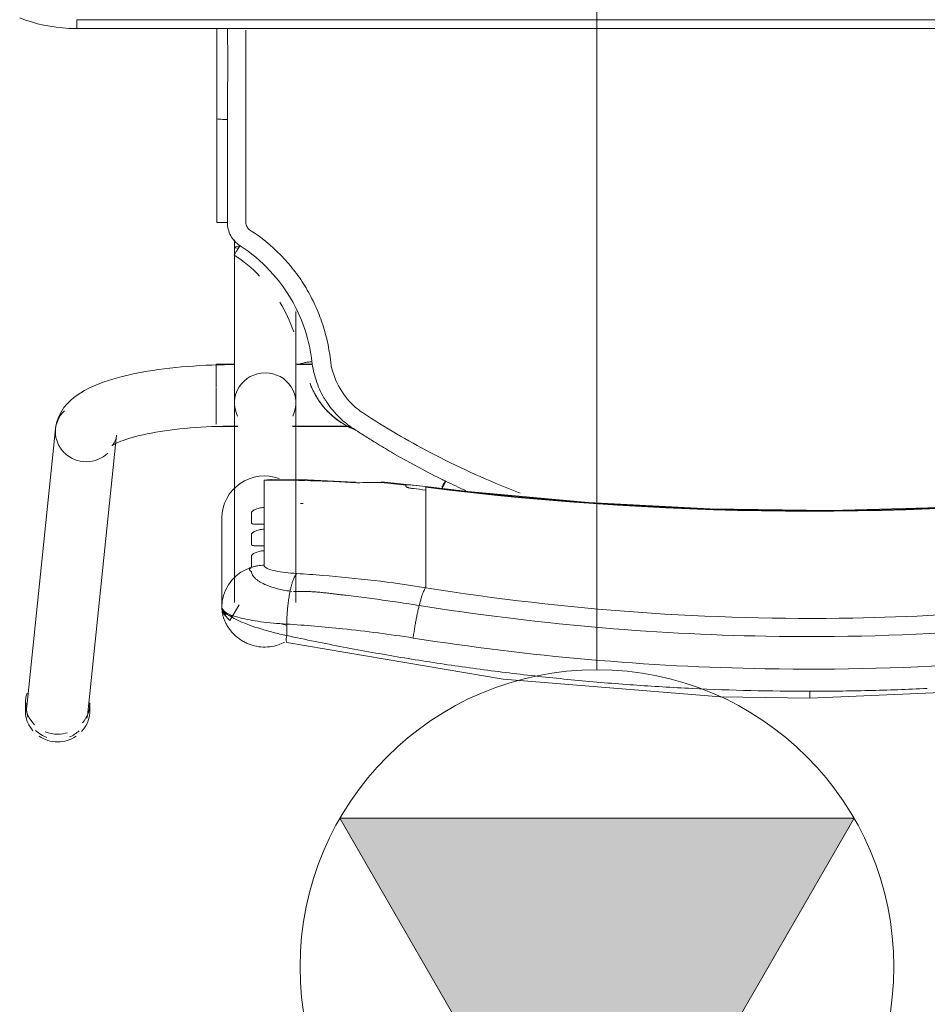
# Model space of a CAD drawing. Header units: metres. Extents: x 2.9 to 42.3, y -72.9 to -49.3.
# Tile 125 of 256: x 8.486 to 8.791, y -61.451 to -61.119. Entities that reach past the tile are written whole.
import ezdxf

# ---------------------------------------------------------------- set-up
doc = ezdxf.new("R2010")
doc.units = ezdxf.units.M
doc.linetypes.add('Oculto 1_5', pattern=[0.0022, 0.0015, -0.0007])
doc.layers.add('I-FURN', color=7, linetype='Continuous', lineweight=18)
doc.layers.add('M-MNTG', color=7, linetype='Continuous', lineweight=18)
doc.layers.add('M-MNTG-IDEN', color=1, linetype='Continuous', lineweight=9, true_color=0xff0000)

# ---------------------------------------------------------------- blocks, each defined once
blk = doc.blocks.new('ConjuntoParaAlunoTamanho6 - CJA06_ConjuntoParaAlunoTamanho6-V30-2PAV')
at = {"layer": 'I-FURN', "color": 253, "true_color": 0xaaaaaa}
for p, q in [((0.24321, 0.29526), (0.23354, 0.20182)), ((0.24254, 0.29456), (0.24254, 0.29197)), ((0.25413, 0.19969), (0.2638, 0.29312)), ((0.2643, 0.29197), (0.2643, 0.29456)), ((0.1981, 0.22964), (0.1981, 0.25969)), ((0.17315, 0.25812), (0.17315, 0.19097)), ((0.19385, 0.19097), (0.19385, 0.25812)), ((0.12943, 0.2438), (0.12943, 0.25317)), ((0.17457, 0.25441), (0.17513, 0.25435)), ((0.19471, 0.25062), (0.1959, 0.25221)), ((0.1959, 0.25221), (0.19685, 0.25395)), ((0.12943, 0.24214), (0.12943, 0.2438)), ((0.12943, 0.24214), (0.12943, 0.23653)), ((0.18386, 0.23904), (0.18386, 0.24073)), ((0.12943, 0.23653), (0.12943, 0.23486)), ((0.12943, 0.23486), (0.12943, 0.22925)), ((0.18386, 0.23176), (0.18386, 0.23345)), ((0.12943, 0.22759), (0.12943, 0.22925)), ((0.12943, 0.22759), (0.12943, 0.22197)), ((0.18386, 0.21701), (0.18386, 0.22617)), ((0.12943, 0.22031), (0.12943, 0.22197)), ((0.12946, 0.21915), (0.14434, 0.21757)), ((0.17944, 0.21689), (0.18173, 0.21678)), ((0.17429, 0.19894), (0.15474, 0.19894)), ((0.2, 0.19894), (0.19271, 0.19894)), ((0.17429, 0.19879), (0.15494, 0.19879)), ((0.19385, 0.19879), (0.19271, 0.19879)), ((0.19385, 0.19845), (0.19385, 0.19879)), ((0.19385, 0.19764), (0.19385, 0.19845)), ((0.2, 0.1938), (0.2, 0.19814)), ((0.19385, 0.1916), (0.19385, 0.19367)), ((0.2, 0.18573), (0.2, 0.19364)), ((0.19385, 0.18582), (0.19385, 0.18688)), ((0.19385, 0.18371), (0.19385, 0.18582)), ((0.2, 0.17794), (0.2, 0.1856)), ((0.19385, 0.17809), (0.19385, 0.18059)), ((0.16757, 0.17809), (0.17268, 0.17809)), ((0.1676, 0.17794), (0.17323, 0.17794)), ((0.19377, 0.17794), (0.2, 0.17794)), ((0.19385, 0.13604), (0.19385, 0.13857)), ((0.19983, 0.13021), (0.19982, 0.0953)), ((0.19982, 0.06497), (0.19982, 0.0953)), ((0.247, 0.06497), (-0.247, 0.06497)), ((0.247, 0.06497), (-0.247, 0.06497)), ((0.247, 0.06497), (0.247, 0.06197))]:
    blk.add_line(p, q, dxfattribs=at)
at = {"layer": 'I-FURN', "color": 253, "true_color": 0xaaaaaa, "flags": 128}
for points in [[(0.0001, 0.2904), (-0.07267, 0.28721), (-0.14486, 0.2777), (-0.17603, 0.27161)], [(0.17623, 0.27161), (0.10331, 0.28398), (0.03018, 0.28985), (0.0001, 0.2904)], [(0.17627, 0.2654), (0.17627, 0.26637), (0.17627, 0.26734), (0.17627, 0.26831), (0.17627, 0.26928)], [(0.1981, 0.25971), (0.19792, 0.26092), (0.19739, 0.26208), (0.1954, 0.2642), (0.19227, 0.25896)], [(0.19685, 0.25395), (0.19754, 0.2558), (0.19796, 0.25773), (0.1981, 0.25969)], [(0.1981, 0.25971), (0.1981, 0.2522), (0.1981, 0.24468)], [(0.1981, 0.22964), (0.1981, 0.23715), (0.1981, 0.24467), (0.1981, 0.25218), (0.1981, 0.25969)], [(0.19172, 0.24799), (0.19331, 0.2492), (0.19471, 0.25062)], [(0.18386, 0.24073), (0.18386, 0.24195), (0.18386, 0.24317), (0.18386, 0.24439), (0.18386, 0.24561)], [(0.1881, 0.24628), (0.18997, 0.24701), (0.19172, 0.24799)], [(0.1881, 0.24628), (0.1881, 0.24532), (0.1881, 0.24435), (0.1881, 0.24339), (0.1881, 0.24243)], [(0.18386, 0.23345), (0.18386, 0.23485), (0.18386, 0.23624), (0.18386, 0.23764), (0.18386, 0.23904)], [(0.1881, 0.23868), (0.1881, 0.2378), (0.1881, 0.23692), (0.1881, 0.23603), (0.1881, 0.23515)], [(0.18386, 0.22617), (0.18386, 0.22757), (0.18386, 0.22897), (0.18386, 0.23036), (0.18386, 0.23176)], [(0.1881, 0.23141), (0.1881, 0.23052), (0.1881, 0.22964), (0.1881, 0.22876), (0.1881, 0.22787)], [(-0.12926, 0.21915), (-0.08865, 0.22342), (-0.0479, 0.2261), (-0.00707, 0.22717), (0.03376, 0.22666), (0.07455, 0.22454), (0.11521, 0.22083), (0.12946, 0.21915)], [(0.12943, 0.21937), (0.12943, 0.21961), (0.12943, 0.21984), (0.12943, 0.22007), (0.12943, 0.22031)], [(0.1361, 0.21901), (0.1361, 0.21893), (0.1361, 0.21886), (0.1361, 0.21878), (0.1361, 0.2187)], [(0.15351, 0.21761), (0.16928, 0.2169), (0.18131, 0.21677)], [(0.18173, 0.21678), (0.18279, 0.21686), (0.18386, 0.21701)], [(0.23507, 0.20536), (0.23501, 0.20531), (0.23482, 0.20518), (0.23451, 0.20499), (0.23408, 0.20476), (0.23355, 0.20449), (0.23291, 0.2042), (0.23217, 0.20389), (0.23133, 0.20358), (0.23041, 0.20326), (0.22941, 0.20294), (0.22832, 0.20262), (0.22717, 0.2023), (0.22594, 0.20199), (0.22464, 0.20169), (0.22328, 0.2014), (0.22186, 0.20112), (0.22039, 0.20086), (0.21886, 0.2006), (0.21729, 0.20036), (0.21567, 0.20014), (0.214, 0.19993), (0.2123, 0.19973), (0.21057, 0.19956), (0.2088, 0.1994), (0.207, 0.19926), (0.20518, 0.19913), (0.20334, 0.19903), (0.20148, 0.19894), (0.19961, 0.19888), (0.19772, 0.19883), (0.19583, 0.1988), (0.19394, 0.19879), (0.19385, 0.19879)], [(0.23354, 0.20182), (0.23373, 0.20287), (0.23403, 0.20376), (0.23437, 0.20445), (0.23469, 0.20492), (0.23492, 0.20521), (0.23505, 0.20534), (0.23507, 0.20536)], [(0.25413, 0.19969), (0.25375, 0.19762), (0.25311, 0.19572), (0.25226, 0.19403), (0.25129, 0.19256), (0.25023, 0.19128), (0.24913, 0.19017), (0.24799, 0.18919), (0.24683, 0.18832), (0.24563, 0.18753), (0.24441, 0.18681), (0.24316, 0.18615), (0.24188, 0.18553), (0.24055, 0.18496), (0.23919, 0.18441), (0.23778, 0.1839), (0.23633, 0.18341), (0.23483, 0.18295), (0.2333, 0.18251), (0.23171, 0.1821), (0.23008, 0.1817), (0.22841, 0.18133), (0.2267, 0.18098), (0.22495, 0.18064), (0.22315, 0.18033), (0.22132, 0.18004), (0.21946, 0.17976), (0.21756, 0.17951), (0.21562, 0.17928), (0.21366, 0.17906), (0.21168, 0.17887), (0.20967, 0.1787), (0.20763, 0.17855), (0.20558, 0.17842), (0.20352, 0.17831), (0.20144, 0.17823), (0.19935, 0.17816), (0.19725, 0.17811), (0.19515, 0.17809), (0.19385, 0.17809)], [(0.17315, 0.16015), (0.17315, 0.162), (0.17315, 0.16382), (0.17315, 0.1656), (0.17315, 0.16735), (0.17315, 0.16905), (0.17315, 0.17071), (0.17315, 0.17233), (0.17315, 0.1739), (0.17315, 0.17541), (0.17315, 0.17687), (0.17315, 0.17828), (0.17315, 0.17963), (0.17315, 0.18092), (0.17315, 0.18215), (0.17315, 0.18331), (0.17315, 0.18441), (0.17315, 0.18544), (0.17315, 0.1864), (0.17315, 0.18729), (0.17315, 0.1881), (0.17315, 0.18885), (0.17315, 0.18951), (0.17315, 0.19011), (0.17315, 0.19062), (0.17315, 0.19097)], [(0.19385, 0.19097), (0.19385, 0.19051), (0.19385, 0.18998), (0.19385, 0.18937), (0.19385, 0.18869), (0.19385, 0.18793), (0.19385, 0.1871), (0.19385, 0.18619), (0.19385, 0.18522), (0.19385, 0.18417), (0.19385, 0.18306), (0.19385, 0.18188), (0.19385, 0.18064), (0.19385, 0.17934), (0.19385, 0.17798), (0.19385, 0.17656), (0.19385, 0.17508), (0.19385, 0.17355), (0.19385, 0.17198), (0.19385, 0.17035), (0.19385, 0.16868), (0.19385, 0.16696), (0.19385, 0.16521), (0.19385, 0.16342), (0.19385, 0.16159), (0.19385, 0.15974), (0.19385, 0.15785), (0.19385, 0.15594), (0.19385, 0.15401), (0.19385, 0.15206), (0.19385, 0.15009), (0.19385, 0.14811), (0.19385, 0.14612), (0.19385, 0.14413), (0.19385, 0.14213), (0.19385, 0.14013), (0.19385, 0.13857)], [(0.16841, 0.18432), (0.16841, 0.18434), (0.16841, 0.18435), (0.16841, 0.18437), (0.16841, 0.18438)], [(0.19623, 0.13025), (0.19623, 0.12639), (0.19623, 0.12254), (0.19623, 0.11868), (0.19623, 0.11483), (0.19623, 0.11097), (0.19623, 0.10712), (0.19623, 0.10327), (0.19623, 0.09941), (0.19623, 0.09556)], [(0.2662, 0.06136), (0.26421, 0.06209), (0.2622, 0.06274), (0.26015, 0.06331), (0.25809, 0.06379), (0.25601, 0.0642), (0.25391, 0.06451), (0.25181, 0.06475), (0.24969, 0.0649), (0.24757, 0.06496), (0.247, 0.06497)], [(0.247, 0.06197), (0.1235, 0.06197), (0, 0.06197), (-0.1235, 0.06197), (-0.247, 0.06197)], [(-0.247, 0.06197), (-0.1235, 0.06197), (0, 0.06197), (0.1235, 0.06197), (0.247, 0.06197)]]:
    blk.add_lwpolyline(points, dxfattribs=at)
at = {"layer": 'I-FURN', "color": 253, "true_color": 0xaaaaaa}
for centre, major_axis, ratio, start_param, end_param in [((0.25342, 0.29456), (0.01088, 0), 0.965926, 1.570796, 2.182166), ((0.25342, 0.29456), (-0.01088, 0), 0.965926, 4.098128, 4.712389), ((0.25342, 0.29456), (0.01088, 0), 0.965926, 2.404321, 3.312013), ((0.25351, 0.29419), (-0.01029, 0.00107), 0.967158, 5.223081, 5.597593), ((0.25342, 0.29197), (0.01088, 0), 0.965926, 1.581694, 1.883969), ((0.25342, 0.29197), (0.01088, 0), 0.965926, 1.176355, 1.570796), ((0.25351, 0.29419), (-0.01029, 0.00107), 0.967158, 4.026797, 4.46746), ((0.25342, 0.29197), (0.01088, 0), 0.965926, 2.446266, 3.141593), ((0.25342, 0.29197), (0.01088, 0), 0.965926, 5.959867, 7.062609), ((0.25342, 0.29456), (0.01088, 0), 0.965926, 6.052088, 6.985956), ((0.25351, 0.29419), (-0.01029, 0.00107), 0.967158, 6.102343, 6.382991), ((0.25351, 0.29419), (-0.01029, 0.00107), 0.967158, 3.141593, 3.502975), ((0.0001, -0.77159), (1.0211, 0), 0.978148, 1.443771, 1.697822), ((0.0001, -0.77117), (1.0209, 0), 0.978148, 1.443771, 1.697822), ((0.1837, 0.22964), (0.0144, 0), 0.978148, 4.362105, 6.283185), ((0.17947, 0.60128), (0.385, 0), 0.978148, 4.689765, 4.691852), ((0.17947, 0.60356), (0.395, 0), 0.978148, 4.585364, 4.595996), ((0.17947, 0.60221), (0.3948, 0), 0.978148, 4.585364, 4.595936), ((0.17947, 0.60263), (0.395, 0), 0.978148, 4.602237, 4.623287), ((0.14521, 0.22754), (0.00087, 0.00996), 0.018501, 2.93296, 3.325659), ((0.17947, 0.60336), (0.395, 0), 0.978148, 4.644485, 4.723499), ((0.24383, 0.20075), (-0.01029, 0.00107), 0.967158, 4.812195, 5.597593), ((0.24383, 0.20075), (-0.01029, 0.00107), 0.967158, 4.026797, 4.812195), ((0.24383, 0.20075), (-0.01029, 0.00107), 0.967158, 3.241398, 4.016063), ((0.24383, 0.20075), (-0.01029, 0.00107), 0.967158, 2.456, 3.241398), ((0.1835, 0.19097), (0.01035, 0), 0.978148, 2.686587, 4.712389), ((0.1835, 0.19097), (0.01035, 0), 0.978148, 4.712389, 6.738191), ((0.1835, 0.13857), (0.01035, 0), 0.069756, 5.759587, 6.776353)]:
    blk.add_ellipse(centre, major_axis=major_axis, ratio=ratio, start_param=start_param, end_param=end_param, dxfattribs=at)
for points in [[(0.0001, 0.29036), (0.0001, 0.29029), (0.0001, 0.29001), (0.0001, 0.28916), (0.0001, 0.28841), (0.0001, 0.28802)], [(-0.01972, 0.28779), (-0.02633, 0.28763), (-0.03293, 0.2874), (-0.03953, 0.28708)], [(0.0001, 0.28802), (-0.00651, 0.28802), (-0.01312, 0.28795), (-0.01972, 0.28779)], [(0.03973, 0.28708), (0.02653, 0.28771), (0.01332, 0.28802), (0.0001, 0.28802)], [(0.0595, 0.28591), (0.05292, 0.28638), (0.04633, 0.28677), (0.03973, 0.28708)], [(0.07921, 0.28427), (0.07265, 0.28489), (0.06608, 0.28544), (0.0595, 0.28591)], [(0.09885, 0.28217), (0.09232, 0.28294), (0.08577, 0.28365), (0.07921, 0.28427)], [(0.11839, 0.27961), (0.11189, 0.28054), (0.10538, 0.28139), (0.09885, 0.28217)], [(0.13782, 0.27661), (0.13136, 0.27768), (0.12489, 0.27868), (0.11839, 0.27961)], [(0.15712, 0.27316), (0.15071, 0.27438), (0.14427, 0.27553), (0.13782, 0.27661)], [(0.17627, 0.26928), (0.16991, 0.27065), (0.16353, 0.27194), (0.15712, 0.27316)], [(0.13164, 0.25914), (0.13175, 0.25959), (0.13198, 0.26053), (0.13231, 0.26203), (0.13262, 0.26359), (0.13292, 0.2652), (0.1332, 0.26684), (0.13344, 0.26848), (0.13359, 0.26956), (0.13366, 0.2701)], [(0.17627, 0.26928), (0.17633, 0.26966), (0.17642, 0.27037), (0.17644, 0.2712), (0.17636, 0.27149), (0.1763, 0.27156)], [(0.17513, 0.25435), (0.1752, 0.25471), (0.17534, 0.25544), (0.17553, 0.25659), (0.17571, 0.25778), (0.17586, 0.25902), (0.17599, 0.26028), (0.1761, 0.26156), (0.17618, 0.26285), (0.17624, 0.26413), (0.17626, 0.26498), (0.17627, 0.2654)], [(0.1981, 0.25969), (0.1981, 0.26035), (0.19703, 0.26165), (0.19239, 0.26338), (0.18523, 0.2647), (0.17934, 0.26523), (0.17627, 0.2654)], [(0.17811, 0.26528), (0.17751, 0.26545), (0.1769, 0.26561), (0.17629, 0.26577)], [(0.12943, 0.25317), (0.12952, 0.25327), (0.1297, 0.25353), (0.13, 0.25409), (0.13031, 0.25481), (0.13064, 0.25568), (0.13097, 0.2567), (0.1313, 0.25786), (0.13153, 0.2587), (0.13164, 0.25914)], [(0.17285, 0.2484), (0.17297, 0.2485), (0.1732, 0.24877), (0.17355, 0.24934), (0.17389, 0.25006), (0.17423, 0.25093), (0.17455, 0.25195), (0.17485, 0.25308), (0.17504, 0.25392), (0.17513, 0.25435)], [(0.18386, 0.24561), (0.18422, 0.24561), (0.18494, 0.24565), (0.18601, 0.24578), (0.18707, 0.24599), (0.18776, 0.24617), (0.1881, 0.24628)], [(0.12434, 0.2095), (0.11559, 0.21393), (0.10668, 0.21788), (0.09759, 0.22133)], [(0.11594, 0.2205), (0.11821, 0.21947), (0.12046, 0.21841), (0.1227, 0.21732)], [(0.1227, 0.21732), (0.12291, 0.21776), (0.12336, 0.21866), (0.12377, 0.21945), (0.12395, 0.2198)], [(0.12395, 0.21936), (0.12377, 0.21898), (0.12356, 0.21856), (0.12335, 0.21813)], [(0.1336, 0.21981), (0.13377, 0.21979), (0.1341, 0.21974), (0.13456, 0.21967), (0.13499, 0.21957), (0.13538, 0.21946), (0.13569, 0.21935), (0.13593, 0.21923), (0.13606, 0.21912), (0.1361, 0.21905), (0.1361, 0.21901)], [(0.12436, 0.21651), (0.12408, 0.21665), (0.12353, 0.21692), (0.12297, 0.21719), (0.1227, 0.21732)], [(0.12334, 0.21813), (0.12319, 0.21783), (0.12304, 0.21753), (0.12289, 0.21723)], [(0.14098, 0.20758), (0.13826, 0.20916), (0.13276, 0.21224), (0.12717, 0.21512), (0.12436, 0.21651)], [(0.1361, 0.2187), (0.1361, 0.21868), (0.13609, 0.21865), (0.13607, 0.21862), (0.13605, 0.2186)], [(0.14432, 0.21779), (0.14576, 0.21776), (0.1486, 0.21775), (0.15133, 0.21782), (0.15267, 0.21788)], [(0.15267, 0.21788), (0.1532, 0.21758), (0.15369, 0.21752), (0.15417, 0.21772)], [(0.12798, 0.20762), (0.12738, 0.20794), (0.12617, 0.20857), (0.12495, 0.20919), (0.12434, 0.2095)], [(0.1504, 0.19445), (0.14673, 0.19684), (0.13935, 0.20142), (0.13181, 0.20561), (0.12798, 0.20762)], [(0.14635, 0.20432), (0.14546, 0.20487), (0.14368, 0.20597), (0.14188, 0.20704), (0.14098, 0.20758)], [(0.15378, 0.19963), (0.15256, 0.20043), (0.1501, 0.202), (0.14762, 0.20355), (0.14638, 0.20431)], [(0.15863, 0.1971), (0.15703, 0.19822), (0.15531, 0.19916), (0.1535, 0.1999)], [(0.15374, 0.19972), (0.15472, 0.19931), (0.15575, 0.19881), (0.1568, 0.1982)], [(0.1625, 0.1911), (0.16134, 0.1928), (0.15869, 0.19594), (0.1555, 0.19851), (0.15378, 0.19963)], [(0.15448, 0.19112), (0.15386, 0.19174), (0.15256, 0.19292), (0.15114, 0.19396), (0.1504, 0.19445)], [(0.16156, 0.17636), (0.16124, 0.17915), (0.15968, 0.18454), (0.15645, 0.18912), (0.15448, 0.19112)], [(0.16371, 0.18924), (0.16352, 0.18955), (0.16313, 0.19018), (0.16271, 0.1908), (0.1625, 0.1911)], [(0.16774, 0.17706), (0.1675, 0.1792), (0.16656, 0.18343), (0.16479, 0.18738), (0.16371, 0.18924)], [(0.16501, 0.19076), (0.16537, 0.19026), (0.16604, 0.18925), (0.16695, 0.18767), (0.16775, 0.18603), (0.1682, 0.1849), (0.16841, 0.18432)], [(0.17146, 0.1778), (0.17147, 0.17776), (0.17128, 0.17766), (0.17046, 0.17746), (0.16921, 0.17725), (0.16823, 0.17712), (0.16774, 0.17706)], [(0.1786, 0.15703), (0.17667, 0.16018), (0.1751, 0.16355), (0.1739, 0.16704)], [(0.19391, 0.14119), (0.19084, 0.14321), (0.18795, 0.1456), (0.18537, 0.14827)], [(0.19199, 0.13805), (0.19225, 0.13846), (0.19278, 0.13928), (0.19344, 0.14033), (0.19385, 0.14103), (0.19393, 0.14119), (0.19391, 0.14119)], [(0.19623, 0.13025), (0.19622, 0.13104), (0.19604, 0.13255), (0.19519, 0.13473), (0.19383, 0.13663), (0.19265, 0.13762), (0.19199, 0.13805)], [(0.19, 0.13025), (0.19, 0.1305), (0.18994, 0.13099), (0.18966, 0.1317), (0.18922, 0.13231), (0.18884, 0.13263), (0.18863, 0.13277)], [(0.19, 0.09555), (0.19, 0.09868), (0.19, 0.10482), (0.19, 0.11314), (0.19, 0.12173), (0.19, 0.1274), (0.19, 0.13025)], [(0.19982, 0.1302), (0.19984, 0.13021), (0.19969, 0.13022), (0.19891, 0.13024), (0.1977, 0.13025), (0.19672, 0.13025), (0.19623, 0.13025)], [(0.19982, 0.1302), (0.19982, 0.12729), (0.19982, 0.12438), (0.19982, 0.12147)], [(0.19982, 0.09529), (0.19982, 0.1011), (0.19982, 0.11273), (0.19982, 0.12438), (0.19982, 0.1302)], [(0.19982, 0.11273), (0.19982, 0.10691), (0.19982, 0.1011), (0.19982, 0.09528)], [(0.19623, 0.09556), (0.19662, 0.09556), (0.19701, 0.09556), (0.19738, 0.09555)], [(0.19738, 0.09555), (0.19775, 0.09554), (0.1981, 0.09553), (0.19841, 0.09551)], [(0.19982, 0.0953), (0.19982, 0.0953), (0.19982, 0.09529), (0.19982, 0.09529)], [(0.19982, 0.06497), (0.19982, 0.07507), (0.19982, 0.08518), (0.19982, 0.09529)], [(0.19982, 0.07534), (0.19982, 0.07188), (0.19982, 0.06842), (0.19982, 0.06497)]]:
    blk.add_open_spline(points, degree=3, dxfattribs=at)
for points, knots in [([(-0.13346, 0.2701), (-0.0847, 0.2778), (0.00519, 0.28415), (0.09466, 0.27626), (0.13366, 0.2701)], [-1, -1, -1, -1, -0.444444, 0, 0, 0, 0]), ([(0.17699, 0.27153), (0.17765, 0.27187), (0.17927, 0.27255), (0.18196, 0.27315), (0.18496, 0.2732), (0.18741, 0.27274), (0.18905, 0.27216), (0.18996, 0.27176), (0.19062, 0.27143), (0.19127, 0.27106), (0.19212, 0.27051), (0.19313, 0.26973), (0.19423, 0.2687), (0.19516, 0.26763), (0.19594, 0.26656), (0.1966, 0.26547), (0.19712, 0.26439), (0.19752, 0.26334), (0.1978, 0.26234), (0.19804, 0.26108), (0.1981, 0.26023), (0.1981, 0.25971)], [0.3275759, 0.3275759, 0.3275759, 0.3275759, 0.375, 0.4375, 0.5, 0.5625, 0.59375, 0.609375, 0.625, 0.640625, 0.65625, 0.6875, 0.71875, 0.75, 0.78125, 0.8125, 0.84375, 0.875, 0.90625, 0.9375, 1, 1, 1, 1]), ([(-0.13144, 0.25914), (-0.08343, 0.26683), (0.00512, 0.27318), (0.09323, 0.26529), (0.13164, 0.25914)], [-1, -1, -1, -1, -0.444444, 0, 0, 0, 0]), ([(0.13366, 0.2701), (0.14155, 0.26885), (0.15578, 0.26699), (0.16997, 0.2658), (0.17627, 0.2654)], [-1, -1, -1, -1, -0.444444, 0, 0, 0, 0]), ([(0.17627, 0.26928), (0.1778, 0.26895), (0.18084, 0.26823), (0.1851, 0.26704), (0.18885, 0.26578), (0.19302, 0.26411), (0.19708, 0.26187), (0.1981, 0.26034), (0.1981, 0.25971)], [0, 0, 0, 0, 0.125, 0.25, 0.375, 0.5, 0.75, 1, 1, 1, 1]), ([(0.12943, 0.25317), (0.08224, 0.26075), (-0.00484, 0.26702), (-0.09148, 0.25924), (-0.12923, 0.25317)], [-1, -1, -1, -1, -0.444444, 0, 0, 0, 0]), ([(0.19589, 0.26257), (0.19565, 0.26263), (0.19517, 0.26271), (0.1947, 0.26267), (0.19448, 0.26263)], [0.3140409, 0.3140409, 0.3140409, 0.3140409, 0.375, 0.4333514, 0.4333514, 0.4333514, 0.4333514]), ([(0.1981, 0.25971), (0.1981, 0.26024), (0.19787, 0.26101), (0.19723, 0.26183), (0.19682, 0.26214), (0.1966, 0.26226)], [0, 0, 0, 0, 0.125, 0.1875, 0.25, 0.25, 0.25, 0.25]), ([(0.13164, 0.25914), (0.13399, 0.25877), (0.13871, 0.25805), (0.14577, 0.25706), (0.15166, 0.25629), (0.15577, 0.2558), (0.15812, 0.25552), (0.15988, 0.25532), (0.16163, 0.25511), (0.16339, 0.25489), (0.16514, 0.25469), (0.16691, 0.25455), (0.16868, 0.25447), (0.17104, 0.2544), (0.17282, 0.25442), (0.17401, 0.25447)], [0, 0, 0, 0, 0.166667, 0.333333, 0.5, 0.583333, 0.625, 0.666667, 0.708333, 0.75, 0.791667, 0.833333, 0.875, 0.916667, 1, 1, 1, 1]), ([(0.12943, 0.25317), (0.13522, 0.25225), (0.14681, 0.25064), (0.16129, 0.24919), (0.16997, 0.24858), (0.17285, 0.2484)], [0, 0, 0, 0, 0.4, 0.8, 1, 1, 1, 1]), ([(0.17513, 0.25435), (0.17661, 0.25414), (0.17948, 0.25358), (0.18284, 0.25246), (0.1849, 0.25145), (0.18608, 0.25069), (0.18754, 0.24953), (0.18812, 0.24854), (0.1881, 0.24778)], [0, 0, 0, 0, 0.2, 0.4, 0.55, 0.625, 0.7, 1, 1, 1, 1]), ([(0.17285, 0.2484), (0.17555, 0.24823), (0.17966, 0.24775), (0.18317, 0.24668), (0.18386, 0.24597), (0.18386, 0.24561)], [0, 0, 0, 0, 0.444444, 0.722222, 1, 1, 1, 1]), ([(0.1881, 0.24778), (0.18821, 0.24772), (0.18836, 0.24763), (0.18849, 0.24751), (0.18856, 0.24744), (0.1886, 0.24738), (0.18864, 0.24733), (0.1887, 0.24726), (0.18876, 0.24718), (0.1888, 0.24708), (0.18879, 0.247), (0.18877, 0.24693), (0.18873, 0.24686), (0.18866, 0.24676), (0.1885, 0.24657), (0.18828, 0.2464), (0.1881, 0.24628)], [0, 0, 0, 0, 0.166667, 0.25, 0.291667, 0.333333, 0.375, 0.416667, 0.5, 0.583333, 0.625, 0.666667, 0.708333, 0.75, 0.833333, 1, 1, 1, 1]), ([(0.1881, 0.24243), (0.1881, 0.24236), (0.18804, 0.24222), (0.18782, 0.24198), (0.18743, 0.2417), (0.18691, 0.24142), (0.18629, 0.24117), (0.18532, 0.24088), (0.18448, 0.24075), (0.18386, 0.24073)], [0, 0, 0, 0, 0.125, 0.25, 0.375, 0.5, 0.625, 0.75, 1, 1, 1, 1]), ([(0.18386, 0.23904), (0.18448, 0.23902), (0.18532, 0.23903), (0.18629, 0.23904), (0.18691, 0.23904), (0.18743, 0.23902), (0.18782, 0.23896), (0.18804, 0.23885), (0.1881, 0.23875), (0.1881, 0.23868)], [0, 0, 0, 0, 0.25, 0.375, 0.5, 0.625, 0.75, 0.875, 1, 1, 1, 1]), ([(0.1881, 0.23515), (0.1881, 0.23508), (0.18804, 0.23494), (0.18782, 0.2347), (0.18743, 0.23442), (0.18691, 0.23414), (0.18629, 0.23389), (0.18532, 0.2336), (0.18448, 0.23348), (0.18386, 0.23345)], [0, 0, 0, 0, 0.125, 0.25, 0.375, 0.5, 0.625, 0.75, 1, 1, 1, 1]), ([(0.18386, 0.23176), (0.18448, 0.23175), (0.18532, 0.23175), (0.18629, 0.23176), (0.18691, 0.23176), (0.18743, 0.23174), (0.18782, 0.23168), (0.18804, 0.23158), (0.1881, 0.23147), (0.1881, 0.23141)], [0, 0, 0, 0, 0.25, 0.375, 0.5, 0.625, 0.75, 0.875, 1, 1, 1, 1]), ([(0.1881, 0.22787), (0.1881, 0.22781), (0.18804, 0.22767), (0.18782, 0.22742), (0.18743, 0.22714), (0.18691, 0.22687), (0.18629, 0.22661), (0.18532, 0.22633), (0.18448, 0.2262), (0.18386, 0.22617)], [0, 0, 0, 0, 0.125, 0.25, 0.375, 0.5, 0.625, 0.75, 1, 1, 1, 1]), ([(0.13605, 0.2186), (0.13602, 0.21857), (0.13593, 0.21853), (0.13575, 0.2185), (0.13549, 0.21849), (0.13508, 0.2185), (0.13445, 0.21856), (0.1339, 0.21862), (0.1336, 0.21866)], [0, 0, 0, 0, 0.125, 0.25, 0.375, 0.5, 0.75, 1, 1, 1, 1]), ([(0.15683, 0.19818), (0.15764, 0.19771), (0.15919, 0.19669), (0.16207, 0.19434), (0.16393, 0.19226), (0.16501, 0.19076)], [0, 0, 0, 0, 0.25, 0.5, 1, 1, 1, 1]), ([(0.16841, 0.18438), (0.16796, 0.18563), (0.16686, 0.18807), (0.16383, 0.19273), (0.16081, 0.19558), (0.15863, 0.1971)], [0, 0, 0, 0, 0.25, 0.5, 1, 1, 1, 1]), ([(0.18863, 0.13277), (0.18486, 0.13521), (0.17974, 0.13937), (0.17389, 0.14605), (0.17007, 0.15149), (0.1669, 0.15732), (0.16353, 0.16552), (0.16208, 0.17192), (0.16156, 0.17636)], [0, 0, 0, 0, 0.25, 0.375, 0.5, 0.625, 0.75, 1, 1, 1, 1]), ([(0.16774, 0.17706), (0.16854, 0.1701), (0.17345, 0.15474), (0.18461, 0.14281), (0.19199, 0.13805)], [0, 0, 0, 0, 0.444444, 1, 1, 1, 1]), ([(0.19, 0.06548), (0.19, 0.06617), (0.19, 0.06811), (0.19, 0.07088), (0.19, 0.07365), (0.19, 0.07618), (0.19, 0.07838), (0.19, 0.0801), (0.19, 0.08153), (0.19, 0.08284), (0.19, 0.08398), (0.19, 0.08486), (0.19, 0.08558), (0.19, 0.08626), (0.19, 0.0868), (0.19, 0.08716), (0.19, 0.08749), (0.19, 0.08795), (0.19, 0.08848), (0.19, 0.089), (0.19, 0.08963), (0.19, 0.09074), (0.19, 0.09261), (0.19, 0.0945), (0.19, 0.09555)], [0.4659091, 0.4659091, 0.4659091, 0.4659091, 0.4772727, 0.5, 0.5227273, 0.5454545, 0.5681818, 0.5909091, 0.6136364, 0.6363636, 0.6590909, 0.6818182, 0.7045455, 0.7272727, 0.75, 0.7727273, 0.7954545, 0.8181818, 0.8409091, 0.8636364, 0.8863636, 0.9090909, 0.9545455, 1, 1, 1, 1]), ([(0.19618, 0.06498), (0.19616, 0.06721), (0.1961, 0.07741), (0.19616, 0.08755), (0.19623, 0.09556)], [0.8400419, 0.8400419, 0.8400419, 0.8400419, 0.875, 1, 1, 1, 1]), ([(0.19841, 0.09551), (0.19872, 0.09549), (0.19926, 0.09545), (0.19973, 0.09538), (0.19982, 0.09532), (0.19982, 0.0953)], [0.4, 0.4, 0.4, 0.4, 0.6, 0.8, 0.9699288, 0.9699288, 0.9699288, 0.9699288])]:
    blk.add_open_spline(points, degree=3, knots=knots, dxfattribs=at)
blk = doc.blocks.new('4 GRE - ESCOLA DE CINEMA E AUDIOVISUAL CINE REX R07_rvt-1-2PAV')
at = {"layer": 'I-FURN', "color": 253, "lineweight": 18, "true_color": 0xaaaaaa, "rotation": 180}
blk.add_blockref('ConjuntoParaAlunoTamanho6 - CJA06_ConjuntoParaAlunoTamanho6-V30-2PAV', (8.75191, -61.05751), dxfattribs=at)
blk = doc.blocks.new('Ponto de força - PONTO DE FORÇA - EQUIPAMENTO-V59-2PAV')
at = {"layer": 'M-MNTG', "linetype": 'Oculto 1_5', "true_color": 0xff0000}
blk.add_hatch(color=1, dxfattribs=at).paths.add_polyline_path([(0, -0.1), (0.0866, 0.05), (-0.0866, 0.05), (-0.0585, 0.00133)])
at = {"layer": 'M-MNTG'}
for p, q in [((0.0866, 0.05), (-0.0866, 0.05)), ((-0.0866, 0.05), (0, -0.1)), ((0, -0.1), (0.0866, 0.05))]:
    blk.add_line(p, q, dxfattribs=at)
blk.add_circle((0, 0), 0.1, dxfattribs=at)

msp = doc.modelspace()

# ---------------------------------------------------------------- linework, layer by layer
at = {"layer": 'M-MNTG-IDEN'}
msp.add_line((8.68016, -61.33828), (8.68016, -60.96328), dxfattribs=at)

# ---------------------------------------------------------------- block references
at = {"lineweight": 5}
msp.add_blockref('4 GRE - ESCOLA DE CINEMA E AUDIOVISUAL CINE REX R07_rvt-1-2PAV', (0, 0), dxfattribs=at)
at = {"layer": 'M-MNTG'}
msp.add_blockref('Ponto de força - PONTO DE FORÇA - EQUIPAMENTO-V59-2PAV', (8.68016, -61.43828), dxfattribs=at)

doc.saveas('drawing.dxf')
